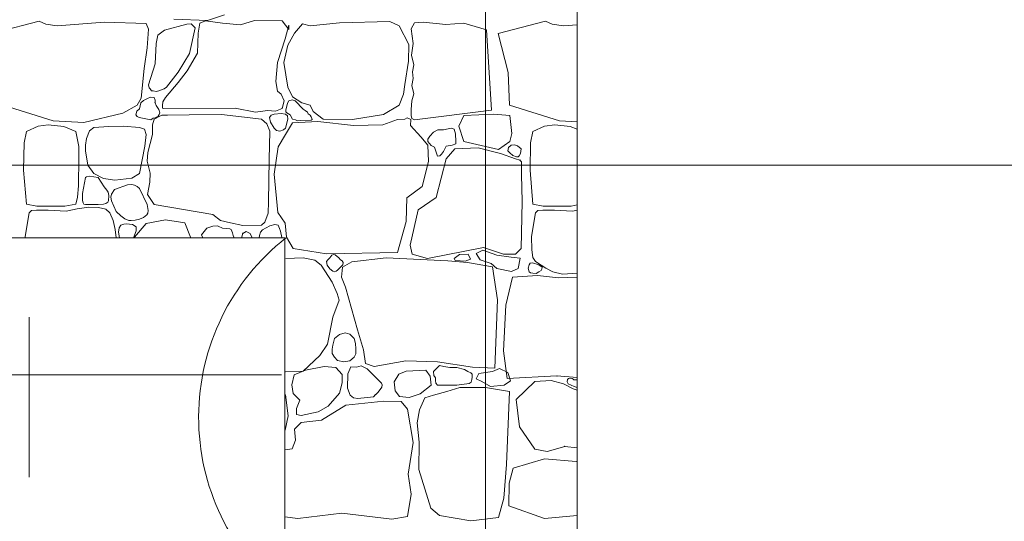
# Model space of a CAD drawing. Header units: millimetres. Extents: x -573548 to 674770, y -184010 to -47794.
# Tile 163 of 181: x 112012 to 114929, y -99537 to -98052. Entities that reach past the tile are written whole.
import ezdxf
from ezdxf.enums import TextEntityAlignment as Align

# ---------------------------------------------------------------- set-up
doc = ezdxf.new("R2010")
doc.units = ezdxf.units.MM
for name, color, linetype, lineweight in [('A.02 RZUT PIWNICY_is$0$0_Nr_pióra__25', 8, 'Continuous', 9), ('A.02 RZUT PIWNICY_is$0$_HATCH_Nr_pióra__18', 8, 'Continuous', 9), ('A.02 RZUT PIWNICY_is$0$podciagi_Nr_pióra__1', 8, 'Continuous', 9), ('A.02 RZUT PIWNICY_is$0$Structural - Bearing_Nr_pióra__21', 8, 'Continuous', 9), ('A.02 RZUT PIWNICY_is$0$Structural - Grid', 8, 'Continuous', 9), ('A.02 RZUT PIWNICY_is$0$Structural - Grid_Nr_pióra__17', 8, 'Continuous', 9)]:
    doc.layers.add(name, color=color, linetype=linetype, lineweight=lineweight)
doc.styles.add('A.02 RZUT PIWNICY_is$0$STYL_AUTOMATYCZNY_1', font='arial.ttf')

# ---------------------------------------------------------------- blocks, each defined once
blk = doc.blocks.new('*X106')
at = {"layer": 'A.02 RZUT PIWNICY_is$0$_HATCH_Nr_pióra__18'}
for p, q in [((112500, -98092.1), (112639.9, -98055.6)), ((112639.9, -98055.6), (112660.1, -98065.1)), ((113138.9, -98053.6), (113039, -98049.5)), ((113133.2, -98054.8), (113115.8, -98061.4)), ((113183.5, -98061.4), (113133.2, -98054.8)), ((113188.9, -98037.1), (113138.9, -98053.6)), ((113277.6, -98053.6), (113236.4, -98066.4)), ((113359.4, -98054.8), (113277.6, -98053.6)), ((113379.6, -98080.8), (113359.4, -98054.8)), ((113678.9, -98056.9), (113529.4, -98060.6)), ((113706.5, -98070.1), (113678.9, -98056.9)), ((114000, -98092.1), (114139.9, -98055.6)), ((114139.9, -98055.6), (114160.1, -98065.1)), ((112660.1, -98065.1), (112693.4, -98070.1)), ((112693.4, -98070.1), (112833.4, -98059)), ((112833.4, -98059), (112956.8, -98062.7)), ((112956.8, -98062.7), (112963.4, -98079.2)), ((112963.4, -98079.2), (112959.7, -98134.9)), ((113011.7, -98083), (112991.1, -98096.9)), ((113077.8, -98065.1), (113011.7, -98083)), ((113090.2, -98063.5), (113077.8, -98065.1)), ((113085.7, -98151.8), (113101.9, -98075.9)), ((113101.9, -98075.9), (113090.2, -98063.5)), ((113115.8, -98061.4), (113111.3, -98091.6)), ((113236.4, -98066.4), (113183.5, -98061.4)), ((113368.9, -98107.7), (113380, -98067.6)), ((113380, -98067.6), (113379.6, -98080.8)), ((113420, -98063.9), (113396.1, -98091.2)), ((113442.3, -98070.1), (113420, -98063.9)), ((113529.4, -98060.6), (113442.3, -98070.1)), ((113735, -98124.6), (113706.5, -98070.1)), ((113751.5, -98061), (113741.5, -98078.5)), ((113741.5, -98078.5), (113748.2, -98121.9)), ((113777.5, -98058.4), (113751.5, -98061)), ((113844.8, -98065.6), (113777.5, -98058.4)), ((113897.7, -98061.4), (113844.8, -98065.6)), ((113965.2, -98081.6), (113897.7, -98061.4)), ((113979.6, -98319.4), (113965.2, -98081.6)), ((114160.1, -98065.1), (114193.4, -98070.1)), ((114193.4, -98070.1), (114233.3, -98066.9)), ((112991.1, -98096.9), (112987, -98122.1)), ((113111.3, -98091.6), (113108.8, -98150.2)), ((113346.2, -98177.8), (113368.9, -98107.7)), ((113396.1, -98091.2), (113376.3, -98127.1)), ((114029.5, -98207.8), (114000, -98092.1)), ((112959.7, -98134.9), (112951.4, -98196)), ((112987, -98122.1), (112983.7, -98182)), ((113376.3, -98127.1), (113365.1, -98178.7)), ((113733.8, -98174.1), (113735, -98124.6)), ((113748.2, -98121.9), (113742.7, -98156.1)), ((113052.2, -98206.7), (113085.7, -98151.8)), ((113108.8, -98150.2), (113078.7, -98203)), ((113723, -98243.1), (113733.8, -98174.1)), ((113742.7, -98156.1), (113749.4, -98185.3)), ((112951.4, -98196), (112942, -98284.3)), ((112983.7, -98182), (112963.7, -98244.3)), ((113078.7, -98203), (113052.2, -98237.7)), ((113341.2, -98234.4), (113346.2, -98177.8)), ((113365.1, -98178.7), (113376.7, -98250.9)), ((113749.4, -98185.3), (113746.1, -98205.5)), ((113017.2, -98251.7), (113052.2, -98206.7)), ((113748, -98225.3), (113744.4, -98246.1)), ((113746.1, -98205.5), (113748, -98225.3)), ((114033.3, -98304.5), (114029.5, -98207.8)), ((112963.7, -98244.3), (112965.9, -98253.2)), ((112965.9, -98253.2), (112969.3, -98256.7)), ((112969.3, -98256.7), (112973, -98261.7)), ((112973, -98261.7), (112977.7, -98262.6)), ((112994.5, -98262), (113010.7, -98256.4)), ((113010.7, -98256.4), (113017.2, -98251.7)), ((113052.2, -98237.7), (113013.9, -98282.3)), ((113345.7, -98263.3), (113341.2, -98234.4)), ((113376.7, -98250.9), (113390.7, -98279.8)), ((113719.7, -98272), (113723, -98243.1)), ((113744.4, -98246.1), (113750, -98271.4)), ((112942, -98284.3), (112930.8, -98305)), ((112948.9, -98290.3), (112941.1, -98297.5)), ((112960.7, -98285), (112948.9, -98290.3)), ((112969.4, -98281.2), (112960.7, -98285)), ((112980.4, -98281.5), (112969.4, -98281.2)), ((112977.7, -98262.6), (112986.9, -98264.3)), ((112983.9, -98289.6), (112980.4, -98281.5)), ((112983.3, -98297.5), (112983.9, -98289.6)), ((112986.9, -98264.3), (112994.5, -98262)), ((113013.9, -98282.3), (113006.4, -98294.8)), ((113357.3, -98272.4), (113345.7, -98263.3)), ((113366, -98291.4), (113357.3, -98272.4)), ((113389.4, -98288.6), (113379.3, -98292.2)), ((113398.1, -98291.3), (113389.4, -98288.6)), ((113390.7, -98279.8), (113417.6, -98297.5)), ((113706.5, -98304.2), (113719.7, -98272)), ((113750, -98271.4), (113744.2, -98292)), ((112681.6, -98351.1), (112533.3, -98304.5)), ((112930.8, -98305), (112888.3, -98328.5)), ((112937, -98315.6), (112929.1, -98322)), ((112941.1, -98297.5), (112937, -98315.6)), ((112986.2, -98305.8), (112983.3, -98297.5)), ((112994.9, -98317.4), (112986.2, -98305.8)), ((112997.4, -98327.7), (112994.9, -98317.4)), ((113005.5, -98305.3), (113005.4, -98313.4)), ((113005.4, -98313.4), (113009.7, -98314.1)), ((113006.4, -98294.8), (113005.5, -98305.3)), ((113009.7, -98314.1), (113221.1, -98313.6)), ((113221.1, -98313.6), (113280.9, -98325.2)), ((113280.9, -98325.2), (113316.4, -98320.3)), ((113316.4, -98320.3), (113340, -98322.7)), ((113340, -98322.7), (113359.4, -98314.1)), ((113359.4, -98314.1), (113366, -98291.4)), ((113375.6, -98298.4), (113370.4, -98319)), ((113370.4, -98319), (113370.7, -98324)), ((113379.3, -98292.2), (113375.6, -98298.4)), ((113422.4, -98316.9), (113398.1, -98291.3)), ((113417.6, -98297.5), (113442.3, -98304.2)), ((113427.5, -98320.7), (113422.4, -98316.9)), ((113442.3, -98304.2), (113451.8, -98323.6)), ((113660.3, -98332.6), (113706.5, -98304.2)), ((113742.4, -98317.3), (113741.5, -98335)), ((113744.2, -98292), (113742.4, -98317.3)), ((113751.5, -98347.9), (113979.6, -98319.4)), ((114181.6, -98351.1), (114033.3, -98304.5)), ((112888.3, -98328.5), (112772, -98355.6)), ((112929.1, -98322), (112926.8, -98333.1)), ((112926.8, -98333.1), (112930, -98338.3)), ((112930, -98338.3), (112932.2, -98339)), ((112932.2, -98339), (112936.7, -98341.3)), ((112936.7, -98341.3), (112941.1, -98341.7)), ((112941.1, -98341.7), (112970.8, -98348.3)), ((112970.8, -98348.3), (112977.4, -98343.5)), ((112980.8, -98345.8), (112976.1, -98362.4)), ((112977.4, -98343.5), (112983.3, -98341.7)), ((113003.5, -98334.4), (112980.8, -98345.8)), ((112983.3, -98341.7), (112992.5, -98336.8)), ((112992.5, -98336.8), (112995.4, -98332.5)), ((112995.4, -98332.5), (112997.4, -98327.7)), ((113015, -98333.8), (113003.5, -98334.4)), ((113020.5, -98334.7), (113015, -98333.8)), ((113084.4, -98333.1), (113020.5, -98334.7)), ((113179.8, -98332.6), (113084.4, -98333.1)), ((113298.7, -98345.8), (113179.8, -98332.6)), ((113314.6, -98359.9), (113298.7, -98345.8)), ((113327.3, -98334.4), (113322.7, -98341)), ((113322.7, -98341), (113325.6, -98355.1)), ((113335.8, -98331), (113327.3, -98334.4)), ((113356.8, -98328.8), (113335.8, -98331)), ((113369.3, -98331), (113356.8, -98328.8)), ((113375.3, -98336.6), (113369.3, -98331)), ((113369.3, -98372.3), (113376.8, -98345.6)), ((113370.7, -98324), (113373.9, -98326.9)), ((113373.9, -98326.9), (113384, -98333.1)), ((113376.8, -98345.6), (113375.3, -98336.6)), ((113384, -98333.1), (113390.5, -98346.4)), ((113390.5, -98346.4), (113399.8, -98348.4)), ((113399.8, -98348.4), (113405.4, -98350.6)), ((113413.6, -98350.1), (113445.9, -98349.2)), ((113434.7, -98325.2), (113427.5, -98320.7)), ((113437.2, -98329.8), (113434.7, -98325.2)), ((113442.4, -98334.2), (113437.2, -98329.8)), ((113446.1, -98339.6), (113442.4, -98334.2)), ((113445.9, -98349.2), (113448.3, -98347.2)), ((113448.2, -98344), (113446.1, -98339.6)), ((113448.3, -98347.2), (113448.2, -98344)), ((113451.8, -98323.6), (113481.1, -98346.3)), ((113481.1, -98346.3), (113567.8, -98347.1)), ((113567.8, -98347.1), (113660.3, -98332.6)), ((113701.2, -98347.5), (113657.8, -98362.4)), ((113722.9, -98346.1), (113701.2, -98347.5)), ((113730.3, -98342.2), (113722.9, -98346.1)), ((113740.9, -98346.8), (113730.3, -98342.2)), ((113740.4, -98365.2), (113740.9, -98346.8)), ((113741.5, -98335), (113744.4, -98344.3)), ((113744.4, -98344.3), (113751.5, -98347.9)), ((113897.7, -98335), (113883.3, -98366.6)), ((113986.6, -98331.6), (113897.7, -98335)), ((114033.9, -98335), (113986.6, -98331.6)), ((114040.6, -98388.7), (114033.9, -98335)), ((112636.7, -98366.7), (112602.8, -98382.6)), ((112667.1, -98363.2), (112636.7, -98366.7)), ((112713.4, -98367.7), (112667.1, -98363.2)), ((112772, -98355.6), (112681.6, -98351.1)), ((112749, -98382.6), (112713.4, -98367.7)), ((112801.9, -98370.7), (112789.5, -98380.5)), ((112846.8, -98367.7), (112801.9, -98370.7)), ((112889, -98366.3), (112846.8, -98367.7)), ((112937.7, -98370.7), (112889, -98366.3)), ((112952.2, -98376.1), (112937.7, -98370.7)), ((112957.4, -98391.5), (112952.2, -98376.1)), ((112976.1, -98362.4), (112975.6, -98391)), ((113323.1, -98381.6), (113314.6, -98359.9)), ((113325.6, -98355.1), (113335.8, -98372.3)), ((113335.8, -98372.3), (113342.6, -98380)), ((113353.4, -98381.1), (113363.5, -98377.9)), ((113363.5, -98377.9), (113369.3, -98372.3)), ((113390.7, -98357.4), (113369.3, -98391.7)), ((113465.9, -98353.3), (113390.7, -98357.4)), ((113405.4, -98350.6), (113413.6, -98350.1)), ((113570.7, -98365.2), (113465.9, -98353.3)), ((113657.8, -98362.4), (113570.7, -98365.2)), ((113770.9, -98397.9), (113740.4, -98365.2)), ((113820.6, -98377.3), (113808.5, -98385)), ((113828.4, -98377.2), (113820.6, -98377.3)), ((113837.8, -98378), (113828.4, -98377.2)), ((113860.2, -98372.3), (113837.8, -98378)), ((113869.5, -98375.4), (113860.2, -98372.3)), ((113873.2, -98389.3), (113869.5, -98375.4)), ((113883.3, -98366.6), (113897.7, -98411.7)), ((114136.7, -98366.7), (114102.8, -98382.6)), ((114167.1, -98363.2), (114136.7, -98366.7)), ((114213.4, -98367.7), (114167.1, -98363.2)), ((114233.3, -98353.7), (114181.6, -98351.1)), ((114233.3, -98376.1), (114213.4, -98367.7)), ((112602.8, -98382.6), (112595.6, -98416.1)), ((112757.7, -98427.1), (112749, -98382.6)), ((112780.3, -98403.2), (112776.8, -98423.3)), ((112789.5, -98380.5), (112780.3, -98403.2)), ((112953.4, -98425.7), (112957.4, -98391.5)), ((112975.6, -98391), (112961.9, -98444.5)), ((113320.9, -98465.7), (113323.1, -98381.6)), ((113342.6, -98380), (113353.4, -98381.1)), ((113369.3, -98391.7), (113347.8, -98428)), ((113791.6, -98423), (113770.9, -98397.9)), ((113797.3, -98396.1), (113791.5, -98404.8)), ((113791.5, -98404.8), (113791.6, -98411.7)), ((113808.5, -98385), (113797.3, -98396.1)), ((113874.7, -98412), (113873.2, -98389.3)), ((114033.9, -98411.7), (114040.6, -98388.7)), ((114102.8, -98382.6), (114095.6, -98416.1)), ((112595.6, -98416.1), (112594, -98497)), ((112757.4, -98460.1), (112757.7, -98427.1)), ((112776.8, -98423.3), (112777.1, -98440.2)), ((112937.7, -98507.3), (112953.4, -98425.7)), ((113347.8, -98428), (113335.8, -98509.3)), ((113791.6, -98411.7), (113801.4, -98424.4)), ((113793.2, -98471.3), (113791.6, -98423)), ((113801.4, -98424.4), (113811.4, -98429.4)), ((113811.4, -98429.4), (113817.6, -98449.9)), ((113838, -98441.7), (113846.1, -98426.2)), ((113871.6, -98433.8), (113845.2, -98463.5)), ((113846.1, -98426.2), (113863.8, -98423.2)), ((113863.8, -98423.2), (113874.3, -98418.8)), ((113940.2, -98431.3), (113871.6, -98433.8)), ((113874.3, -98418.8), (113874.7, -98412)), ((113897.7, -98411.7), (114000.8, -98436.2)), ((114006.2, -98448.2), (113940.2, -98431.3)), ((114000.8, -98436.2), (114033.9, -98411.7)), ((114028.7, -98439.6), (114030.4, -98429.9)), ((114030.4, -98429.9), (114037.7, -98423.2)), ((114037.7, -98423.2), (114047.7, -98422)), ((114047.7, -98422), (114056.9, -98425.2)), ((114056.9, -98425.2), (114068, -98433.7)), ((114068, -98433.7), (114066.1, -98448)), ((114095.6, -98416.1), (114094, -98497)), ((112756.2, -98543.8), (112757.4, -98460.1)), ((112777.1, -98440.2), (112783.9, -98482.2)), ((112961.9, -98444.5), (112960.2, -98470.6)), ((113319.6, -98591.3), (113320.9, -98465.7)), ((113845.2, -98463.5), (113816.3, -98578.3)), ((113817.6, -98449.9), (113819.8, -98455.4)), ((113819.8, -98455.4), (113826.4, -98454.5)), ((113826.4, -98454.5), (113832.1, -98450)), ((113832.1, -98450), (113838, -98441.7)), ((114050.8, -98463.5), (114006.2, -98448.2)), ((114033.9, -98445.9), (114028.7, -98439.6)), ((114043, -98453.7), (114033.9, -98445.9)), ((114054.2, -98457.7), (114043, -98453.7)), ((114064.2, -98467.2), (114050.8, -98463.5)), ((114059.2, -98457.1), (114054.2, -98457.7)), ((114061.8, -98454.2), (114059.2, -98457.1)), ((114066.1, -98448), (114061.8, -98454.2)), ((112783.9, -98482.2), (112801.9, -98507.3)), ((112960.2, -98470.6), (112969.3, -98505.6)), ((113774.6, -98545.2), (113793.2, -98471.3)), ((114068.4, -98472.3), (114064.2, -98467.2)), ((114068.6, -98476.3), (114068.4, -98472.3)), ((114069, -98510.1), (114068.6, -98476.3)), ((112594, -98497), (112602.8, -98597.3)), ((112777.1, -98519.2), (112768.3, -98566.5)), ((112780.3, -98517.1), (112777.1, -98519.2)), ((112788.8, -98514.8), (112780.3, -98517.1)), ((112814.8, -98519.2), (112788.8, -98514.8)), ((112801.9, -98507.3), (112830.1, -98521.6)), ((112832.6, -98546), (112814.8, -98519.2)), ((112830.1, -98521.6), (112864.1, -98527.1)), ((112864.1, -98527.1), (112914.3, -98521.1)), ((112914.3, -98521.1), (112937.7, -98507.3)), ((112969.3, -98505.6), (112967.9, -98532.9)), ((113335.8, -98509.3), (113347.4, -98622)), ((114070.6, -98589.8), (114069, -98510.1)), ((114094, -98497), (114102.8, -98597.3)), ((112753.7, -98577.2), (112756.2, -98543.8)), ((112840.2, -98556.7), (112832.6, -98546)), ((112901.6, -98540.3), (112863.2, -98554.3)), ((112914.2, -98539.7), (112901.6, -98540.3)), ((112922.2, -98541.7), (112914.2, -98539.7)), ((112930.6, -98545.4), (112922.2, -98541.7)), ((112937.5, -98551), (112930.6, -98545.4)), ((112960, -98598.7), (112937.5, -98551)), ((112967.9, -98532.9), (112960.6, -98568.8)), ((113728.8, -98579.1), (113774.6, -98545.2)), ((112749, -98597.3), (112753.7, -98577.2)), ((112768.3, -98566.5), (112768, -98586.8)), ((112844.8, -98562), (112840.2, -98556.7)), ((112846.3, -98572), (112844.8, -98562)), ((112845, -98588.3), (112846.3, -98572)), ((112854.3, -98567.8), (112852.3, -98576.8)), ((112852.3, -98576.8), (112853.9, -98588)), ((112863.2, -98554.3), (112854.3, -98567.8)), ((112960.6, -98568.8), (112980.8, -98598.5)), ((113727.2, -98648.8), (113728.8, -98579.1)), ((113816.3, -98578.3), (113762.7, -98614.2)), ((112602.8, -98597.3), (112633.2, -98604.1)), ((112633.2, -98604.1), (112675.6, -98603.6)), ((112675.6, -98603.6), (112715.8, -98603.4)), ((112715.8, -98603.4), (112749, -98597.3)), ((112753, -98611.5), (112719.7, -98618.8)), ((112786.9, -98606.7), (112753, -98611.5)), ((112768, -98586.8), (112770.6, -98593.8)), ((112770.6, -98593.8), (112772.2, -98597.8)), ((112772.2, -98597.8), (112777.1, -98598.7)), ((112777.1, -98598.7), (112814.8, -98598.7)), ((112815.4, -98607.3), (112786.9, -98606.7)), ((112814.8, -98598.7), (112830.4, -98597.4)), ((112837.4, -98612.2), (112815.4, -98607.3)), ((112830.4, -98597.4), (112837.6, -98595.5)), ((112837.6, -98595.5), (112843, -98591.6)), ((112843, -98591.6), (112845, -98588.3)), ((112853.9, -98588), (112867.7, -98619.9)), ((112962.9, -98616.8), (112960, -98598.7)), ((112980.8, -98598.5), (113154.2, -98628)), ((113318.8, -98624.8), (113319.6, -98591.3)), ((114068.1, -98728.9), (114070.6, -98589.8)), ((114102.8, -98597.3), (114133.2, -98604.1)), ((114133.2, -98604.1), (114175.6, -98603.6)), ((114175.6, -98603.6), (114215.8, -98603.4)), ((114215.8, -98603.4), (114233.3, -98600.2)), ((112610.6, -98623.5), (112598.6, -98693.2)), ((112616.9, -98616.5), (112610.6, -98623.5)), ((112631.9, -98616), (112616.9, -98616.5)), ((112666.7, -98615.5), (112631.9, -98616)), ((112719.7, -98618.8), (112666.7, -98615.5)), ((112849.3, -98623.5), (112837.4, -98612.2)), ((112859.1, -98646.2), (112849.3, -98623.5)), ((112867.7, -98619.9), (112882.4, -98632.7)), ((112882.4, -98632.7), (112894, -98641.6)), ((112937, -98642.4), (112948.9, -98637.2)), ((112948.9, -98637.2), (112959, -98629)), ((112959, -98629), (112961.8, -98624.7)), ((112961.8, -98624.7), (112962.9, -98616.8)), ((113154.2, -98628), (113177.1, -98646.2)), ((113308.8, -98651), (113318.8, -98624.8)), ((113347.4, -98622), (113368.9, -98653.8)), ((113762.7, -98614.2), (113739.1, -98719.4)), ((114110.6, -98623.5), (114098.6, -98693.2)), ((114116.9, -98616.5), (114110.6, -98623.5)), ((114131.9, -98616), (114116.9, -98616.5)), ((114166.7, -98615.5), (114131.9, -98616)), ((114219.7, -98618.8), (114166.7, -98615.5)), ((114233.3, -98615.8), (114219.7, -98618.8)), ((112864.7, -98673), (112859.1, -98646.2)), ((112876.5, -98667.4), (112875.4, -98680.2)), ((112881.7, -98660.2), (112876.5, -98667.4)), ((112890.5, -98656.7), (112881.7, -98660.2)), ((112898.4, -98655.6), (112890.5, -98656.7)), ((112894, -98641.6), (112905.3, -98645.8)), ((112916, -98657.5), (112898.4, -98655.6)), ((112905.3, -98645.8), (112912.3, -98646.4)), ((112912.3, -98646.4), (112924.4, -98645.4)), ((112927.3, -98665), (112916, -98657.5)), ((112956.5, -98655), (112922.2, -98695.5)), ((112924.4, -98645.4), (112937, -98642.4)), ((112927.1, -98676.8), (112927.8, -98669.7)), ((112927.8, -98669.7), (112927.3, -98665)), ((113014.3, -98644.3), (112956.5, -98655)), ((113071.2, -98653.4), (113014.3, -98644.3)), ((113088.2, -98695.5), (113071.2, -98653.4)), ((113136.5, -98668.7), (113121.2, -98688.1)), ((113154.1, -98662.6), (113136.5, -98668.7)), ((113167.4, -98661.6), (113154.1, -98662.6)), ((113170.3, -98662.9), (113167.4, -98661.6)), ((113183.5, -98668.7), (113170.3, -98662.9)), ((113177.1, -98646.2), (113206.8, -98653.1)), ((113205.1, -98671.2), (113183.5, -98668.7)), ((113206.8, -98653.1), (113243.5, -98661.4)), ((113243.5, -98661.4), (113298.7, -98659.6)), ((113298.7, -98659.6), (113308.8, -98651)), ((113323.2, -98661.6), (113302, -98674)), ((113337.8, -98658.3), (113323.2, -98661.6)), ((113348.1, -98659.7), (113337.8, -98658.3)), ((113352.3, -98669.9), (113348.1, -98659.7)), ((113355.3, -98677.6), (113352.3, -98669.9)), ((113368.9, -98653.8), (113373, -98695.5)), ((113701.2, -98741.3), (113727.2, -98648.8)), ((112598.6, -98693.2), (112598.6, -98697.8)), ((112867.8, -98697.8), (112864.7, -98673)), ((112875.4, -98680.2), (112878.3, -98697.8)), ((112919.4, -98697.8), (112927.1, -98676.8)), ((112922.2, -98695.5), (112921.8, -98697.8)), ((113089.3, -98697.8), (113088.2, -98695.5)), ((113121.2, -98688.1), (113124.4, -98697.8)), ((113209.1, -98673.2), (113205.1, -98671.2)), ((113213, -98682.3), (113209.1, -98673.2)), ((113214.5, -98690.1), (113213, -98682.3)), ((113217.4, -98697.8), (113214.5, -98690.1)), ((113243, -98684.3), (113239.7, -98697.8)), ((113253.1, -98678.9), (113243, -98684.3)), ((113264.8, -98684.3), (113253.1, -98678.9)), ((113271.2, -98697.8), (113264.8, -98684.3)), ((113292.6, -98690.1), (113291.5, -98697.8)), ((113295.2, -98681.1), (113292.6, -98690.1)), ((113302, -98674), (113295.2, -98681.1)), ((113358.8, -98696.4), (113355.3, -98677.6)), ((113358.9, -98697.8), (113358.8, -98696.4)), ((113373, -98695.5), (113392.4, -98729.3)), ((114098.6, -98693.2), (114099.1, -98732.9)), ((113739.1, -98719.4), (113745.3, -98746.3)), ((113790.7, -98758.6), (113955.9, -98725.6)), ((113955.9, -98725.6), (114015.3, -98745.4)), ((113422.4, -98756.2), (113370.4, -98758.7)), ((113392.4, -98729.3), (113491, -98744.6)), ((113456.8, -98763.6), (113422.4, -98756.2)), ((113491, -98744.6), (113701.2, -98741.3)), ((113501, -98756.2), (113495, -98762.3)), ((113506.5, -98749.1), (113501, -98756.2)), ((113511.8, -98746.8), (113506.5, -98749.1)), ((113517.1, -98747.9), (113511.8, -98746.8)), ((113527.8, -98756.2), (113517.1, -98747.9)), ((113532.4, -98762.7), (113527.8, -98756.2)), ((113668.1, -98756.2), (113566.2, -98768.1)), ((113850.2, -98765.2), (113668.1, -98756.2)), ((113745.3, -98746.3), (113790.7, -98758.6)), ((113869.5, -98759), (113884.7, -98746.8)), ((113884.7, -98746.8), (113911.2, -98745.8)), ((113911.2, -98745.8), (113918, -98760.5)), ((113954.3, -98733.5), (113934.2, -98743.8)), ((113934.2, -98743.8), (113946, -98762.5)), ((113995.6, -98749.2), (113954.3, -98733.5)), ((114037.8, -98755.1), (113995.6, -98749.2)), ((114015.3, -98745.4), (114050.8, -98746.3)), ((114065.2, -98758), (114037.8, -98755.1)), ((114050.8, -98746.3), (114068.1, -98728.9)), ((114099.1, -98732.9), (114102.4, -98756.1)), ((114102.4, -98756.1), (114110.6, -98767.6)), ((113475.8, -98778.5), (113456.8, -98763.6)), ((113508.4, -98828.4), (113475.8, -98778.5)), ((113495, -98762.3), (113491.5, -98767.7)), ((113491.5, -98767.7), (113493.3, -98778.1)), ((113493.3, -98778.1), (113501, -98789.2)), ((113527.8, -98789.2), (113539.6, -98777.7)), ((113537.3, -98765.2), (113532.4, -98762.7)), ((113538.5, -98784.7), (113535.6, -98814)), ((113540.4, -98770.5), (113537.3, -98765.2)), ((113566.2, -98768.1), (113538.5, -98784.7)), ((113539.6, -98777.7), (113540.4, -98770.5)), ((113908.4, -98770.6), (113850.2, -98765.2)), ((113871.9, -98764.4), (113869.5, -98759)), ((113901.9, -98766.9), (113871.9, -98764.4)), ((113918, -98760.5), (113901.9, -98766.9)), ((113983, -98783.8), (113908.4, -98770.6)), ((113946, -98762.5), (113978.9, -98773.3)), ((113978.9, -98773.3), (113996.1, -98788)), ((113998, -98880.8), (113983, -98783.8)), ((114058.9, -98788), (114065.2, -98758)), ((114091.5, -98777.8), (114088.7, -98787)), ((114094.3, -98772.8), (114091.5, -98777.8)), ((114101, -98771.7), (114094.3, -98772.8)), ((114120.5, -98777.8), (114101, -98771.7)), ((114110.6, -98767.6), (114141.2, -98786.9)), ((114129.9, -98783.9), (114120.5, -98777.8)), ((114129.4, -98790), (114129.9, -98783.9)), ((114141.2, -98786.9), (114161.6, -98798)), ((113501, -98789.2), (113510.3, -98796.5)), ((113510.3, -98796.5), (113515, -98797.9)), ((113515, -98797.9), (113519.9, -98796.5)), ((113519.9, -98796.5), (113523.3, -98792.9)), ((113523.3, -98792.9), (113527.8, -98789.2)), ((113535.6, -98814), (113547.4, -98843.2)), ((113996.1, -98788), (114039.2, -98796.8)), ((114041.8, -98813.5), (114022.4, -98896.4)), ((114039.2, -98796.8), (114058.9, -98788)), ((114116.5, -98808.9), (114041.8, -98813.5)), ((114088.7, -98787), (114091.5, -98798)), ((114091.5, -98798), (114095.5, -98801)), ((114095.5, -98801), (114102.2, -98802.5)), ((114102.2, -98802.5), (114112.1, -98803)), ((114112.1, -98803), (114120.5, -98798)), ((114178.7, -98815.9), (114116.5, -98808.9)), ((114120.5, -98798), (114126.6, -98794.5)), ((114126.6, -98794.5), (114129.4, -98790)), ((114161.6, -98798), (114190.1, -98804.7)), ((114233.3, -98814.1), (114178.7, -98815.9)), ((114190.1, -98804.7), (114233.3, -98802.2)), ((113522.8, -98862.3), (113508.4, -98828.4)), ((113547.4, -98843.2), (113583.1, -98969.6)), ((113528.6, -98882.1), (113522.8, -98862.3)), ((113509.6, -98932.8), (113528.6, -98882.1)), ((113990.1, -99083.5), (113998, -98880.8)), ((114022.4, -98896.4), (114015.9, -99032.1)), ((113493.9, -99012.1), (113509.6, -98932.8)), ((113529.4, -98983.8), (113514.8, -98995.7)), ((113546.4, -98978.9), (113529.4, -98983.8)), ((113560.2, -98983), (113546.4, -98978.9)), ((113573.5, -98995.7), (113560.2, -98983)), ((113583.1, -98969.6), (113600.4, -99029)), ((113471.6, -99045.5), (113493.9, -99012.1)), ((113510.1, -99015.2), (113508.2, -99027.3)), ((113514.8, -98995.7), (113510.1, -99015.2)), ((113577.3, -99010), (113573.5, -98995.7)), ((113577.8, -99025.7), (113577.3, -99010)), ((113422.4, -99091.8), (113471.6, -99045.5)), ((113508.2, -99027.3), (113508, -99039.7)), ((113508, -99039.7), (113514.8, -99050.9)), ((113573.5, -99050.9), (113577.9, -99040.6)), ((113577.9, -99040.6), (113577.8, -99025.7)), ((113600.4, -99029), (113606.2, -99069.9)), ((114015.9, -99032.1), (114025.9, -99113.8)), ((113484, -99078.2), (113429.1, -99089.7)), ((113519.1, -99081), (113484, -99078.2)), ((113514.8, -99050.9), (113523.5, -99060.3)), ((113523.5, -99060.3), (113542.1, -99064.9)), ((113542.1, -99064.9), (113559.8, -99061.5)), ((113559.8, -99061.5), (113573.5, -99050.9)), ((113594.3, -99076.7), (113579.9, -99080.4)), ((113611.6, -99085.2), (113594.3, -99076.7)), ((113606.2, -99069.9), (113632.2, -99078.6)), ((113632.2, -99078.6), (113726.3, -99061.2)), ((113726.3, -99061.2), (113820, -99064.5)), ((113820, -99064.5), (113923.7, -99080.2)), ((113826, -99075.8), (113820, -99081.5)), ((113839, -99078.9), (113826, -99075.8)), ((113369.4, -99094.5), (113422.4, -99091.8)), ((113394.9, -99103.3), (113388.6, -99133.2)), ((113429.1, -99089.7), (113394.9, -99103.3)), ((113537.7, -99102.5), (113519.1, -99081)), ((113537.3, -99127.3), (113537.7, -99102.5)), ((113554.4, -99100.4), (113553.8, -99143)), ((113563.7, -99079.8), (113554.4, -99100.4)), ((113579.9, -99080.4), (113563.7, -99079.8)), ((113654.5, -99128.1), (113611.6, -99085.2)), ((113705.7, -99101.3), (113691.9, -99123.6)), ((113727.2, -99092.2), (113705.7, -99101.3)), ((113785, -99089.7), (113727.2, -99092.2)), ((113798.6, -99107.5), (113785, -99089.7)), ((113800.9, -99133.4), (113798.6, -99107.5)), ((113820, -99081.5), (113808.5, -99093.4)), ((113808.5, -99093.4), (113809.5, -99105.2)), ((113809.5, -99105.2), (113814.3, -99112.2)), ((113856.8, -99081.8), (113839, -99078.9)), ((113877, -99081.5), (113856.8, -99081.8)), ((113899.9, -99087.5), (113877, -99081.5)), ((113909.7, -99092.9), (113899.9, -99087.5)), ((113919, -99097.5), (113909.7, -99092.9)), ((113922.5, -99101.4), (113919, -99097.5)), ((113922.6, -99109.9), (113922.5, -99101.4)), ((113923.7, -99080.2), (113990.1, -99083.5)), ((113934.3, -99115.2), (113942.1, -99099)), ((113942.1, -99099), (113982.4, -99092.9)), ((113982.4, -99092.9), (114004.1, -99083.9)), ((114004.1, -99083.9), (114028.2, -99096)), ((114025.9, -99113.8), (114173.7, -99106.3)), ((114028.2, -99096), (114036, -99120.6)), ((114173.7, -99106.3), (114233.3, -99110.8)), ((113388.6, -99133.2), (113392, -99158.2)), ((113530.1, -99157.9), (113537.3, -99127.3)), ((113656.1, -99132.4), (113654.5, -99128.1)), ((113655.1, -99139.5), (113656.1, -99132.4)), ((113691.9, -99123.6), (113694.6, -99150.4)), ((113768.9, -99159.1), (113800.9, -99133.4)), ((113814.3, -99112.2), (113814.1, -99119.5)), ((113814.1, -99119.5), (113815, -99127.9)), ((113815, -99127.9), (113820, -99133.5)), ((113820, -99133.5), (113877, -99133.5)), ((113877, -99133.5), (113913.3, -99129)), ((113913.3, -99129), (113919.8, -99124.6)), ((113919.8, -99124.6), (113921.7, -99116.5)), ((113921.7, -99116.5), (113922.6, -99109.9)), ((113951.7, -99122.4), (113934.3, -99115.2)), ((113977, -99138.1), (113951.7, -99122.4)), ((114017.3, -99133.3), (113977, -99138.1)), ((114036, -99120.6), (114017.3, -99133.3)), ((114108.2, -99122.9), (114052.7, -99175.7)), ((114156.8, -99120.3), (114108.2, -99122.9)), ((114193.1, -99130.1), (114156.8, -99120.3)), ((114221.7, -99144.8), (114193.1, -99130.1)), ((114205.4, -99117.2), (114204.3, -99123.7)), ((114204.3, -99123.7), (114207.1, -99130.1)), ((114208.3, -99113.8), (114205.4, -99117.2)), ((114207.1, -99130.1), (114225.1, -99137.5)), ((114214.3, -99113.3), (114208.3, -99113.8)), ((114218.6, -99114.1), (114214.3, -99113.3)), ((114221.9, -99115.6), (114218.6, -99114.1)), ((114223.6, -99117.6), (114221.9, -99115.6)), ((114233.3, -99118.4), (114223.6, -99117.6)), ((113369.3, -99162.8), (113369.2, -99162.7)), ((113377.9, -99224.3), (113369.3, -99162.8)), ((113392, -99158.2), (113412.6, -99178.5)), ((113496, -99195.8), (113530.1, -99157.9)), ((113553.8, -99143), (113561.3, -99163.8)), ((113561.3, -99163.8), (113570.9, -99170.8)), ((113630.2, -99168.7), (113636.5, -99161.6)), ((113636.4, -99161.9), (113643.4, -99155.7)), ((113643.4, -99155.7), (113650.3, -99146.5)), ((113650.3, -99146.5), (113655.1, -99139.5)), ((113694.6, -99150.4), (113707.8, -99167.3)), ((113736.2, -99170.2), (113768.9, -99159.1)), ((113807.7, -99163.6), (113782, -99171.3)), ((113847.7, -99152), (113807.7, -99163.6)), ((113885.7, -99140.5), (113847.7, -99152)), ((113924.1, -99140.5), (113885.7, -99140.5)), ((113962.5, -99140.5), (113924.1, -99140.5)), ((114033.4, -99152.2), (113962.5, -99140.5)), ((114024, -99368.3), (114033.4, -99152.2)), ((114233.3, -99148.8), (114221.7, -99144.8)), ((114225.1, -99137.5), (114233.3, -99140.2)), ((113412.6, -99178.5), (113402.3, -99202.8)), ((113548.4, -99193.3), (113476.2, -99237.1)), ((113660.7, -99180.9), (113548.4, -99193.3)), ((113570.9, -99170.8), (113583.9, -99173.1)), ((113583.9, -99173.1), (113630.2, -99168.7)), ((113712.3, -99181.8), (113660.7, -99180.9)), ((113707.8, -99167.3), (113736.2, -99170.2)), ((113731.3, -99204.8), (113712.3, -99181.8)), ((113782, -99171.3), (113766.9, -99207.2)), ((114052.7, -99175.7), (114062.5, -99257.5)), ((113368.8, -99267.2), (113377.9, -99224.3)), ((113402.3, -99202.8), (113402.7, -99220.2)), ((113402.7, -99220.2), (113415.9, -99223.9)), ((113415.9, -99223.9), (113466.3, -99212.7)), ((113466.3, -99212.7), (113496, -99195.8)), ((113747.4, -99303.1), (113731.3, -99204.8)), ((113766.9, -99207.2), (113759.4, -99244.8)), ((113415.9, -99244.1), (113396.5, -99263.9)), ((113476.2, -99237.1), (113415.9, -99244.1)), ((113759.4, -99244.8), (113765.9, -99302.9)), ((113396.5, -99263.9), (113399.4, -99296.1)), ((114062.5, -99257.5), (114108.2, -99322.9)), ((113399.4, -99296.1), (113389.9, -99322.1)), ((113732.9, -99397.2), (113747.4, -99303.1)), ((113765.9, -99302.9), (113764.3, -99383.6)), ((113389.9, -99322.1), (113368.6, -99325)), ((114108.2, -99322.9), (114145.2, -99330)), ((114145.2, -99330), (114196.7, -99315.3)), ((114196.7, -99315.3), (114233.3, -99319.3)), ((114016.2, -99468.5), (114024, -99368.3)), ((114136.9, -99352.2), (114044.4, -99379.9)), ((114230.3, -99360.1), (114136.9, -99352.2)), ((114233.3, -99359.2), (114230.3, -99360.1)), ((113741.6, -99456.3), (113732.9, -99397.2)), ((113764.3, -99383.6), (113800.2, -99498)), ((114044.4, -99379.9), (114031.9, -99424)), ((114031.9, -99424), (114031.1, -99491.2)), ((113731.3, -99522.7), (113741.6, -99456.3)), ((114000.6, -99525.3), (114016.2, -99468.5)), ((113406, -99528.1), (113536.5, -99513.2)), ((113536.5, -99513.2), (113684.2, -99531)), ((113800.2, -99498), (113825.8, -99519.4)), ((114031.1, -99491.2), (114136.9, -99528.1)), ((113368, -99523.3), (113406, -99528.1)), ((113684.2, -99531), (113731.3, -99522.7)), ((113825.8, -99519.4), (113919.1, -99535.1)), ((113919.1, -99535.1), (114000.6, -99525.3)), ((114136.9, -99528.1), (114233.3, -99519.7))]:
    blk.add_line(p, q, dxfattribs=at)
for p in [(112983.3, -98297.5), (113359.4, -98314.1), (114064.2, -98467.2), (113243, -98684.3), (113527.8, -98789.2), (114173.7, -99106.3), (114196.7, -99315.3)]:
    blk.add_point(p, dxfattribs=at)
blk = doc.blocks.new('A.02 RZUT PIWNICY_is$0$Wypełnienie_14_1')
at = {"layer": 'A.02 RZUT PIWNICY_is$0$_HATCH_Nr_pióra__18'}
blk.add_blockref('*X106', (0, 0), dxfattribs=at)
blk = doc.blocks.new('A.02 RZUT PIWNICY_is$0$Standardowy znacznik osi')
at = {"layer": 'A.02 RZUT PIWNICY_is$0$Structural - Grid_Nr_pióra__17'}
blk.add_line((1000, 0), (17855.4, 0), dxfattribs=at)
at = {"layer": 'A.02 RZUT PIWNICY_is$0$Structural - Grid_Nr_pióra__17', "style": 'A.02 RZUT PIWNICY_is$0$STYL_AUTOMATYCZNY_1'}
for tag, p in [('AC_MarkerText_1_0', (5, -80)), ('AC_MarkerText_1_1', (19360.4, -80))]:
    blk.add_attdef(tag, text='', height=350, rotation=270, dxfattribs=at).set_placement(p, align=Align.TOP_CENTER)
blk = doc.blocks.new('A.02 RZUT PIWNICY_is$0$Standardowy znacznik osi_4')
at = {"layer": 'A.02 RZUT PIWNICY_is$0$Structural - Grid_Nr_pióra__17'}
blk.add_line((1000, 0), (42868.7, 0), dxfattribs=at)
at = {"layer": 'A.02 RZUT PIWNICY_is$0$Structural - Grid_Nr_pióra__17', "style": 'A.02 RZUT PIWNICY_is$0$STYL_AUTOMATYCZNY_1'}
for tag, p in [('AC_MarkerText_1_0', (-250, -335)), ('AC_MarkerText_1_1', (44118.7, -335))]:
    blk.add_attdef(tag, text='', height=350, rotation=180, dxfattribs=at).set_placement(p, align=Align.TOP_CENTER)
blk = doc.blocks.new('A.02 RZUT PIWNICY_is')
at = {"layer": 'A.02 RZUT PIWNICY_is$0$0_Nr_pióra__25'}
for p, q in [((112610.4, -99405.7), (112610.4, -98931.9)), ((112437.8, -99102.7), (113358.3, -99102.7))]:
    blk.add_line(p, q, dxfattribs=at)
at = {"layer": 'A.02 RZUT PIWNICY_is$0$podciagi_Nr_pióra__1'}
blk.add_arc((113787.8, -99229.1), 675.5, 128.1343, 231.4998, dxfattribs=at)
at = {"layer": 'A.02 RZUT PIWNICY_is$0$Structural - Bearing_Nr_pióra__21'}
for p, q in [((113367.3, -98697.8), (112087.3, -98697.8)), ((113367.3, -99757.8), (113367.3, -98697.8))]:
    blk.add_line(p, q, dxfattribs=at)
blk.add_lwpolyline([(117621.8, -93967.8), (114233.3, -93967.8), (114233.3, -104498.1), (117621.8, -104498.1)], close=True, dxfattribs=at)
at = {"layer": 'A.02 RZUT PIWNICY_is$0$_HATCH_Nr_pióra__18'}
blk.add_blockref('A.02 RZUT PIWNICY_is$0$Wypełnienie_14_1', (0, 0), dxfattribs=at)
at = {"layer": 'A.02 RZUT PIWNICY_is$0$Structural - Grid', "zscale": 1000}
for name, p, rotation in [('A.02 RZUT PIWNICY_is$0$Standardowy znacznik osi', (113962.3, -108395.1), 90), ('A.02 RZUT PIWNICY_is$0$Standardowy znacznik osi_4', (121683.4, -98482.5), 180)]:
    blk.add_blockref(name, p, dxfattribs=dict(at, rotation=rotation))

msp = doc.modelspace()

# ---------------------------------------------------------------- block references
at = {"ltscale": 10}
msp.add_blockref('A.02 RZUT PIWNICY_is', (-570.227, 0), dxfattribs=at)

doc.saveas('drawing.dxf')
